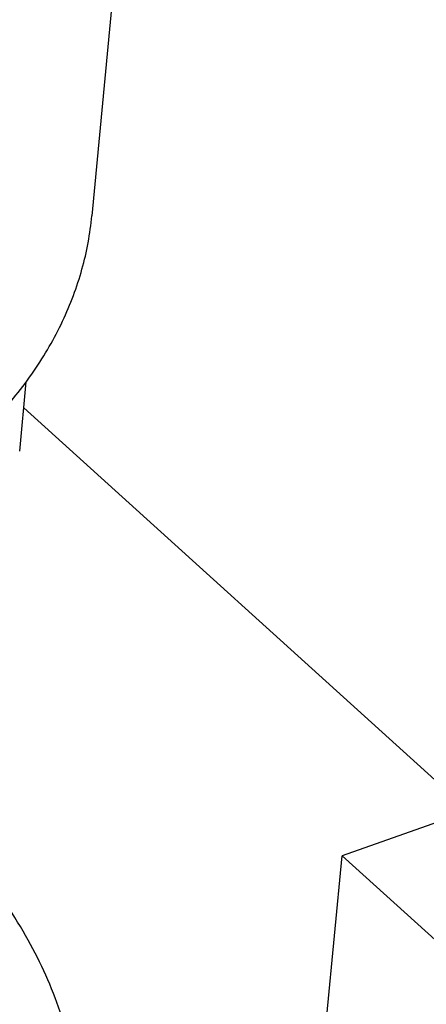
# Model space of a CAD drawing. Header units: millimetres. Extents: x -24622 to 57, y -1603 to 1112.
# Tile 207 of 219: x -126 to -114, y 638 to 668. Entities that reach past the tile are written whole.
import ezdxf

# ---------------------------------------------------------------- set-up
doc = ezdxf.new("R2010")
doc.units = ezdxf.units.MM
doc.layers.add('02___PRT_ALL_AXES', color=7, linetype='Continuous')

msp = doc.modelspace()

# ---------------------------------------------------------------- linework, layer by layer
at = {"color": 7, "linetype": 'Continuous'}
for p, q in [((-126.367, 655.099), (-126.169, 657.192)), ((-113.034, 644.457), (-126.243, 656.404)), ((-113.074, 644.157), (-116.638, 642.894)), ((-117.094, 638.065), (-116.638, 642.894)), ((-116.638, 642.894), (-92.993, 621.51))]:
    msp.add_line(p, q, dxfattribs=at)
at = {"color": 7, "linetype": 'Continuous', "start_tangent": (0.094142, 0.995559), "end_tangent": (-0.620646, 0.784091)}
msp.add_spline([(-124.612, 633.823), (-124.643, 636.002), (-125.145, 638.19), (-126.109, 640.351), (-127.519, 642.448)], degree=3, dxfattribs=at)
at = {"layer": '02___PRT_ALL_AXES', "color": 7, "linetype": 'Continuous'}
msp.add_line((-122.096, 684.33), (-124.189, 662.201), dxfattribs=at)
at = {"layer": '02___PRT_ALL_AXES', "color": 7, "linetype": 'Continuous', "start_tangent": (0.67605, 0.736856), "end_tangent": (0.094107, 0.995562)}
msp.add_spline([(-127.073, 656.092), (-125.937, 657.518), (-125.072, 659.022), (-124.487, 660.589), (-124.188, 662.201)], degree=3, dxfattribs=at)

doc.saveas('drawing.dxf')
